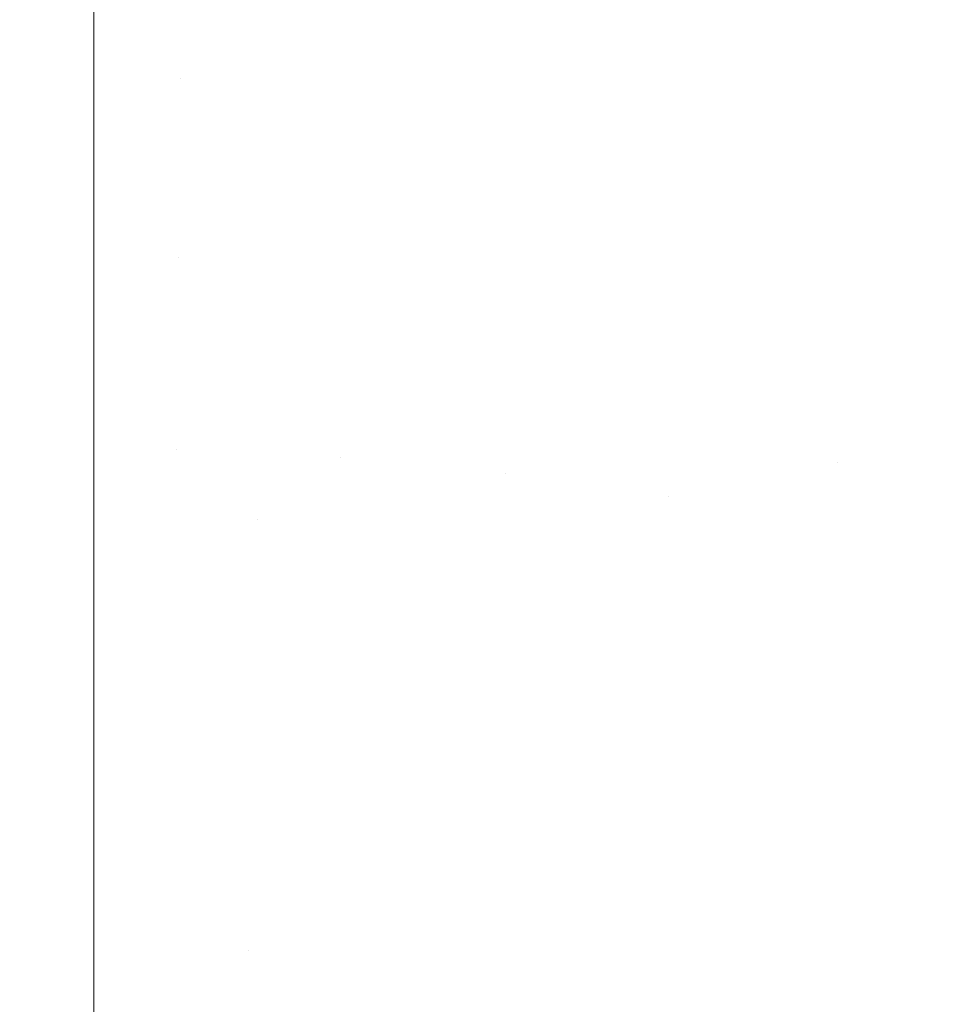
# Model space of a CAD drawing. Header units: centimetres. Extents: x -17.1 to 18.2, y 3.4 to 5.2.
# Tile 161 of 256: x -5.2986 to -5.2884, y 5.181 to 5.1917. Entities that reach past the tile are written whole.
import ezdxf

# ---------------------------------------------------------------- set-up
doc = ezdxf.new("R2010")
doc.units = ezdxf.units.CM
doc.header["$LTSCALE"] = 2.54
doc.layers.add('Lucido design-1', color=7, linetype='Continuous')

# ---------------------------------------------------------------- blocks, each defined once
blk = doc.blocks.new('Gruppo-4-1')
at = {"color": 7, "linetype": 'Continuous', "lineweight": 9}
for points, invisible_edges in [([(18.147234, 5.190843, -1872.273252), (18.147234, 5.1926, -1872.277246), (-17.020308, 5.1926, -1872.277246), (-17.020308, 5.19167, -1872.275133)], 10), ([(-17.020308, 5.191069, -1872.957262), (-17.020308, 5.1926, -1872.953782), (-5.297794, 5.1926, -1872.953782), (-5.297794, 5.19167, -1872.955895)], 10), ([(-5.296848, 5.191681, -1872.955904), (-5.297794, 5.19167, -1872.955895), (-5.297794, 5.1926, -1872.953782), (-5.296842, 5.192276, -1872.954529)], 13), ([(-5.296842, 5.192276, -1872.954529), (-5.295889, 5.192242, -1872.954529), (-5.295902, 5.191648, -1872.955904), (-5.296848, 5.191681, -1872.955904)], 15), ([(-5.291103, 5.19231, -1872.953141), (-5.290154, 5.192142, -1872.953141), (-5.290202, 5.19157, -1872.954529), (-5.291145, 5.191738, -1872.954529)], 15), ([(-5.294956, 5.191592, -1872.955904), (-5.295902, 5.191648, -1872.955904), (-5.295889, 5.192242, -1872.954529), (-5.294938, 5.192186, -1872.954529)], 15), ([(-5.294938, 5.192186, -1872.954529), (-5.293987, 5.192107, -1872.954529), (-5.294011, 5.191514, -1872.955904), (-5.294956, 5.191592, -1872.955904)], 15), ([(-5.293068, 5.191413, -1872.955904), (-5.294011, 5.191514, -1872.955904), (-5.293987, 5.192107, -1872.954529), (-5.293038, 5.192006, -1872.954529)], 15), ([(-5.289261, 5.191381, -1872.954529), (-5.290202, 5.19157, -1872.954529), (-5.290154, 5.192142, -1872.953141), (-5.289208, 5.191951, -1872.953141)], 15), ([(-5.293038, 5.192006, -1872.954529), (-5.29209, 5.191883, -1872.954529), (-5.292127, 5.191291, -1872.955904), (-5.293068, 5.191413, -1872.955904)], 15), ([(-5.289208, 5.191951, -1872.953141), (-5.288265, 5.191739, -1872.953141), (-5.288324, 5.19117, -1872.954529), (-5.289261, 5.191381, -1872.954529)], 15), ([(-5.291188, 5.191147, -1872.955904), (-5.292127, 5.191291, -1872.955904), (-5.29209, 5.191883, -1872.954529), (-5.291145, 5.191738, -1872.954529)], 15), ([(-5.291145, 5.191738, -1872.954529), (-5.290202, 5.19157, -1872.954529), (-5.290251, 5.19098, -1872.955904), (-5.291188, 5.191147, -1872.955904)], 15), ([(-17.020308, 5.19167, -1872.275133), (-17.020308, 5.190843, -1872.273252), (18.147234, 5.190843, -1872.273252)], 10), ([(-5.297794, 5.19167, -1872.955895), (-5.297794, 5.190843, -1872.957776), (-17.020308, 5.190843, -1872.957776), (-17.020308, 5.191069, -1872.957262)], 10), ([(-5.296854, 5.191068, -1872.957266), (-5.297794, 5.190843, -1872.957776), (-5.297794, 5.19167, -1872.955895), (-5.296848, 5.191681, -1872.955904)], 13), ([(-5.296848, 5.191681, -1872.955904), (-5.295902, 5.191648, -1872.955904), (-5.295914, 5.191034, -1872.957266), (-5.296854, 5.191068, -1872.957266)], 15), ([(-5.294975, 5.190979, -1872.957266), (-5.295914, 5.191034, -1872.957266), (-5.295902, 5.191648, -1872.955904), (-5.294956, 5.191592, -1872.955904)], 15), ([(-5.294956, 5.191592, -1872.955904), (-5.294011, 5.191514, -1872.955904), (-5.294037, 5.190901, -1872.957266), (-5.294975, 5.190979, -1872.957266)], 15), ([(-5.2931, 5.190802, -1872.957266), (-5.294037, 5.190901, -1872.957266), (-5.294011, 5.191514, -1872.955904), (-5.293068, 5.191413, -1872.955904)], 15), ([(-5.289316, 5.190792, -1872.955904), (-5.290251, 5.19098, -1872.955904), (-5.290202, 5.19157, -1872.954529), (-5.289261, 5.191381, -1872.954529)], 15), ([(-5.293068, 5.191413, -1872.955904), (-5.292127, 5.191291, -1872.955904), (-5.292165, 5.19068, -1872.957266), (-5.2931, 5.190802, -1872.957266)], 15), ([(-5.291232, 5.190537, -1872.957266), (-5.292165, 5.19068, -1872.957266), (-5.292127, 5.191291, -1872.955904), (-5.291188, 5.191147, -1872.955904)], 15), ([(-5.289261, 5.191381, -1872.954529), (-5.288324, 5.19117, -1872.954529), (-5.288385, 5.190582, -1872.955904), (-5.289316, 5.190792, -1872.955904)], 15), ([(-5.291188, 5.191147, -1872.955904), (-5.290251, 5.19098, -1872.955904), (-5.290301, 5.190372, -1872.957266), (-5.291232, 5.190537, -1872.957266)], 15), ([(-5.287457, 5.190351, -1872.955904), (-5.288385, 5.190582, -1872.955904), (-5.288324, 5.19117, -1872.954529), (-5.28739, 5.190937, -1872.954529)], 15), ([(-5.296861, 5.190436, -1872.958614), (-5.297794, 5.190843, -1872.957776), (-5.296854, 5.191068, -1872.957266)], 11), ([(-5.296854, 5.191068, -1872.957266), (-5.295914, 5.191034, -1872.957266), (-5.295927, 5.190403, -1872.958614), (-5.296861, 5.190436, -1872.958614)], 15), ([(-5.294995, 5.190348, -1872.958614), (-5.295927, 5.190403, -1872.958614), (-5.295914, 5.191034, -1872.957266), (-5.294975, 5.190979, -1872.957266)], 15), ([(-5.294975, 5.190979, -1872.957266), (-5.294037, 5.190901, -1872.957266), (-5.294063, 5.190271, -1872.958614), (-5.294995, 5.190348, -1872.958614)], 15), ([(-5.289373, 5.190185, -1872.957266), (-5.290301, 5.190372, -1872.957266), (-5.290251, 5.19098, -1872.955904), (-5.289316, 5.190792, -1872.955904)], 15), ([(-5.293133, 5.190172, -1872.958614), (-5.294063, 5.190271, -1872.958614), (-5.294037, 5.190901, -1872.957266), (-5.2931, 5.190802, -1872.957266)], 15), ([(18.147234, 5.188913, -1872.269339), (18.147234, 5.190843, -1872.273252), (-17.020308, 5.190843, -1872.273252), (-17.020308, 5.189777, -1872.27109)], 10), ([(-17.020308, 5.188913, -1872.961689), (-17.020308, 5.190843, -1872.957776), (-5.297794, 5.190843, -1872.957776), (-5.297794, 5.189777, -1872.959938)], 10), ([(-5.296867, 5.189787, -1872.959948), (-5.297794, 5.189777, -1872.959938), (-5.297794, 5.190843, -1872.957776), (-5.296861, 5.190436, -1872.958614)], 13), ([(-5.2931, 5.190802, -1872.957266), (-5.292165, 5.19068, -1872.957266), (-5.292204, 5.190051, -1872.958614), (-5.293133, 5.190172, -1872.958614)], 15), ([(-5.289316, 5.190792, -1872.955904), (-5.288385, 5.190582, -1872.955904), (-5.288448, 5.189976, -1872.957266), (-5.289373, 5.190185, -1872.957266)], 15), ([(-5.291277, 5.189909, -1872.958614), (-5.292204, 5.190051, -1872.958614), (-5.292165, 5.19068, -1872.957266), (-5.291232, 5.190537, -1872.957266)], 15), ([(-5.287527, 5.189746, -1872.957266), (-5.288448, 5.189976, -1872.957266), (-5.288385, 5.190582, -1872.955904), (-5.287457, 5.190351, -1872.955904)], 15), ([(-5.296861, 5.190436, -1872.958614), (-5.295927, 5.190403, -1872.958614), (-5.295941, 5.189754, -1872.959948), (-5.296867, 5.189787, -1872.959948)], 15), ([(-5.291232, 5.190537, -1872.957266), (-5.290301, 5.190372, -1872.957266), (-5.290353, 5.189745, -1872.958614), (-5.291277, 5.189909, -1872.958614)], 15), ([(-5.295015, 5.189699, -1872.959948), (-5.295941, 5.189754, -1872.959948), (-5.295927, 5.190403, -1872.958614), (-5.294995, 5.190348, -1872.958614)], 15), ([(-5.294995, 5.190348, -1872.958614), (-5.294063, 5.190271, -1872.958614), (-5.29409, 5.189623, -1872.959948), (-5.295015, 5.189699, -1872.959948)], 15), ([(-5.289432, 5.189559, -1872.958614), (-5.290353, 5.189745, -1872.958614), (-5.290301, 5.190372, -1872.957266), (-5.289373, 5.190185, -1872.957266)], 15), ([(-5.293166, 5.189525, -1872.959948), (-5.29409, 5.189623, -1872.959948), (-5.294063, 5.190271, -1872.958614), (-5.293133, 5.190172, -1872.958614)], 15), ([(-5.293133, 5.190172, -1872.958614), (-5.292204, 5.190051, -1872.958614), (-5.292244, 5.189405, -1872.959948), (-5.293166, 5.189525, -1872.959948)], 15), ([(-5.289373, 5.190185, -1872.957266), (-5.288448, 5.189976, -1872.957266), (-5.288513, 5.189352, -1872.958614), (-5.289432, 5.189559, -1872.958614)], 15), ([(-5.291324, 5.189263, -1872.959948), (-5.292244, 5.189405, -1872.959948), (-5.292204, 5.190051, -1872.958614), (-5.291277, 5.189909, -1872.958614)], 15), ([(-5.291277, 5.189909, -1872.958614), (-5.290353, 5.189745, -1872.958614), (-5.290407, 5.189101, -1872.959948), (-5.291324, 5.189263, -1872.959948)], 15), ([(-5.287598, 5.189124, -1872.958614), (-5.288513, 5.189352, -1872.958614), (-5.288448, 5.189976, -1872.957266), (-5.287527, 5.189746, -1872.957266)], 15), ([(-17.020308, 5.189777, -1872.27109), (-17.020308, 5.188913, -1872.269339), (18.147234, 5.188913, -1872.269339)], 10), ([(-5.297794, 5.189777, -1872.959938), (-5.297794, 5.188913, -1872.961689), (-17.020308, 5.188913, -1872.961689)], 10), ([(-5.296874, 5.18912, -1872.961268), (-5.297794, 5.188913, -1872.961689), (-5.297794, 5.189777, -1872.959938), (-5.296867, 5.189787, -1872.959948)], 13), ([(-5.296867, 5.189787, -1872.959948), (-5.295941, 5.189754, -1872.959948), (-5.295955, 5.189088, -1872.961268), (-5.296874, 5.18912, -1872.961268)], 15), ([(-5.295035, 5.189033, -1872.961268), (-5.295955, 5.189088, -1872.961268), (-5.295941, 5.189754, -1872.959948), (-5.295015, 5.189699, -1872.959948)], 15), ([(-5.295015, 5.189699, -1872.959948), (-5.29409, 5.189623, -1872.959948), (-5.294117, 5.188958, -1872.961268), (-5.295035, 5.189033, -1872.961268)], 15), ([(-5.289492, 5.188916, -1872.959948), (-5.290407, 5.189101, -1872.959948), (-5.290353, 5.189745, -1872.958614), (-5.289432, 5.189559, -1872.958614)], 15), ([(-5.293201, 5.18886, -1872.961268), (-5.294117, 5.188958, -1872.961268), (-5.29409, 5.189623, -1872.959948), (-5.293166, 5.189525, -1872.959948)], 15), ([(-5.293166, 5.189525, -1872.959948), (-5.292244, 5.189405, -1872.959948), (-5.292286, 5.188741, -1872.961268), (-5.293201, 5.18886, -1872.961268)], 15), ([(-5.289432, 5.189559, -1872.958614), (-5.288513, 5.189352, -1872.958614), (-5.28858, 5.188711, -1872.959948), (-5.289492, 5.188916, -1872.959948)], 15), ([(-5.291373, 5.188601, -1872.961268), (-5.292286, 5.188741, -1872.961268), (-5.292244, 5.189405, -1872.959948), (-5.291324, 5.189263, -1872.959948)], 15), ([(-5.291324, 5.189263, -1872.959948), (-5.290407, 5.189101, -1872.959948), (-5.290462, 5.188439, -1872.961268), (-5.291373, 5.188601, -1872.961268)], 15), ([(-5.287672, 5.188484, -1872.959948), (-5.28858, 5.188711, -1872.959948), (-5.288513, 5.189352, -1872.958614), (-5.287598, 5.189124, -1872.958614)], 15), ([(-5.296881, 5.188437, -1872.962573), (-5.297794, 5.188913, -1872.961689), (-5.296874, 5.18912, -1872.961268)], 11), ([(-5.296874, 5.18912, -1872.961268), (-5.295955, 5.189088, -1872.961268), (-5.295969, 5.188404, -1872.962573), (-5.296881, 5.188437, -1872.962573)], 15), ([(-5.295057, 5.18835, -1872.962573), (-5.295969, 5.188404, -1872.962573), (-5.295955, 5.189088, -1872.961268), (-5.295035, 5.189033, -1872.961268)], 15), ([(-5.289554, 5.188256, -1872.961268), (-5.290462, 5.188439, -1872.961268), (-5.290407, 5.189101, -1872.959948), (-5.289492, 5.188916, -1872.959948)], 15), ([(-5.295035, 5.189033, -1872.961268), (-5.294117, 5.188958, -1872.961268), (-5.294146, 5.188275, -1872.962573), (-5.295057, 5.18835, -1872.962573)], 15), ([(-5.293236, 5.188178, -1872.962573), (-5.294146, 5.188275, -1872.962573), (-5.294117, 5.188958, -1872.961268), (-5.293201, 5.18886, -1872.961268)], 15), ([(18.147234, 5.186815, -1872.265514), (18.147234, 5.188913, -1872.269339), (-17.020308, 5.188913, -1872.269339), (-17.020308, 5.187727, -1872.267176)], 10), ([(-17.020308, 5.186815, -1872.965514), (-17.020308, 5.188433, -1872.962565), (-5.297794, 5.188913, -1872.961689), (-5.297794, 5.187727, -1872.963852)], 10), ([(-17.020308, 5.188433, -1872.962565), (-17.020308, 5.188913, -1872.961689), (-5.297794, 5.188913, -1872.961689)], 10), ([(-5.296889, 5.187736, -1872.963863), (-5.297794, 5.187727, -1872.963852), (-5.297794, 5.188913, -1872.961689), (-5.296881, 5.188437, -1872.962573)], 13), ([(-5.293201, 5.18886, -1872.961268), (-5.292286, 5.188741, -1872.961268), (-5.292328, 5.18806, -1872.962573), (-5.293236, 5.188178, -1872.962573)], 15), ([(-5.289492, 5.188916, -1872.959948), (-5.28858, 5.188711, -1872.959948), (-5.288649, 5.188052, -1872.961268), (-5.289554, 5.188256, -1872.961268)], 15), ([(-5.291422, 5.187921, -1872.962573), (-5.292328, 5.18806, -1872.962573), (-5.292286, 5.188741, -1872.961268), (-5.291373, 5.188601, -1872.961268)], 15), ([(-5.287747, 5.187827, -1872.961268), (-5.288649, 5.188052, -1872.961268), (-5.28858, 5.188711, -1872.959948), (-5.287672, 5.188484, -1872.959948)], 15), ([(-5.291373, 5.188601, -1872.961268), (-5.290462, 5.188439, -1872.961268), (-5.290518, 5.187761, -1872.962573), (-5.291422, 5.187921, -1872.962573)], 15), ([(-5.296881, 5.188437, -1872.962573), (-5.295969, 5.188404, -1872.962573), (-5.295983, 5.187704, -1872.963863), (-5.296889, 5.187736, -1872.963863)], 15), ([(-5.295078, 5.187651, -1872.963863), (-5.295983, 5.187704, -1872.963863), (-5.295969, 5.188404, -1872.962573), (-5.295057, 5.18835, -1872.962573)], 15), ([(-5.289617, 5.187579, -1872.962573), (-5.290518, 5.187761, -1872.962573), (-5.290462, 5.188439, -1872.961268), (-5.289554, 5.188256, -1872.961268)], 15), ([(-5.295057, 5.18835, -1872.962573), (-5.294146, 5.188275, -1872.962573), (-5.294175, 5.187576, -1872.963863), (-5.295078, 5.187651, -1872.963863)], 15), ([(-5.293272, 5.18748, -1872.963863), (-5.294175, 5.187576, -1872.963863), (-5.294146, 5.188275, -1872.962573), (-5.293236, 5.188178, -1872.962573)], 15), ([(-5.293236, 5.188178, -1872.962573), (-5.292328, 5.18806, -1872.962573), (-5.292371, 5.187363, -1872.963863), (-5.293272, 5.18748, -1872.963863)], 15), ([(-5.289554, 5.188256, -1872.961268), (-5.288649, 5.188052, -1872.961268), (-5.288719, 5.187377, -1872.962573), (-5.289617, 5.187579, -1872.962573)], 15), ([(-5.291472, 5.187225, -1872.963863), (-5.292371, 5.187363, -1872.963863), (-5.292328, 5.18806, -1872.962573), (-5.291422, 5.187921, -1872.962573)], 15), ([(-5.287824, 5.187154, -1872.962573), (-5.288719, 5.187377, -1872.962573), (-5.288649, 5.188052, -1872.961268), (-5.287747, 5.187827, -1872.961268)], 15), ([(-5.291422, 5.187921, -1872.962573), (-5.290518, 5.187761, -1872.962573), (-5.290576, 5.187066, -1872.963863), (-5.291472, 5.187225, -1872.963863)], 15), ([(-5.289682, 5.186886, -1872.963863), (-5.290576, 5.187066, -1872.963863), (-5.290518, 5.187761, -1872.962573), (-5.289617, 5.187579, -1872.962573)], 15), ([(-17.020308, 5.187727, -1872.267176), (-17.020308, 5.187023, -1872.265894), (18.147234, 5.186815, -1872.265514)], 10), ([(-17.020308, 5.186815, -1872.965514), (-5.297794, 5.187727, -1872.963852), (-5.297794, 5.187023, -1872.965134)], 9), ([(-5.296896, 5.18702, -1872.965138), (-5.297794, 5.187023, -1872.965134), (-5.297794, 5.187727, -1872.963852), (-5.296889, 5.187736, -1872.963863)], 13), ([(-5.296889, 5.187736, -1872.963863), (-5.295983, 5.187704, -1872.963863), (-5.295998, 5.186988, -1872.965138), (-5.296896, 5.18702, -1872.965138)], 15), ([(-5.295101, 5.186935, -1872.965138), (-5.295998, 5.186988, -1872.965138), (-5.295983, 5.187704, -1872.963863), (-5.295078, 5.187651, -1872.963863)], 15), ([(-5.295078, 5.187651, -1872.963863), (-5.294175, 5.187576, -1872.963863), (-5.294204, 5.186861, -1872.965138), (-5.295101, 5.186935, -1872.965138)], 15), ([(-5.293309, 5.186766, -1872.965138), (-5.294204, 5.186861, -1872.965138), (-5.294175, 5.187576, -1872.963863), (-5.293272, 5.18748, -1872.963863)], 15), ([(-5.289617, 5.187579, -1872.962573), (-5.288719, 5.187377, -1872.962573), (-5.288791, 5.186685, -1872.963863), (-5.289682, 5.186886, -1872.963863)], 15), ([(-5.293272, 5.18748, -1872.963863), (-5.292371, 5.187363, -1872.963863), (-5.292416, 5.18665, -1872.965138), (-5.293309, 5.186766, -1872.965138)], 15), ([(-5.291524, 5.186513, -1872.965138), (-5.292416, 5.18665, -1872.965138), (-5.292371, 5.187363, -1872.963863), (-5.291472, 5.187225, -1872.963863)], 15), ([(-5.288791, 5.186685, -1872.963863), (-5.288719, 5.187377, -1872.962573), (-5.287824, 5.187154, -1872.962573)], 11), ([(-5.291472, 5.187225, -1872.963863), (-5.290576, 5.187066, -1872.963863), (-5.290635, 5.186355, -1872.965138), (-5.291524, 5.186513, -1872.965138)], 15), ([(-5.287824, 5.187154, -1872.962573), (-5.286933, 5.18691, -1872.962573), (-5.287019, 5.186222, -1872.963863), (-5.288791, 5.186685, -1872.963863)], 15), ([(-17.020308, 5.187023, -1872.265894), (-17.020308, 5.186815, -1872.265514), (18.147234, 5.186815, -1872.265514)], 10), ([(-5.297794, 5.187023, -1872.965134), (-5.297794, 5.186815, -1872.965514), (-17.020308, 5.186815, -1872.965514)], 10), ([(-5.297794, 5.186815, -1872.965514), (-5.297794, 5.187023, -1872.965134), (-5.296896, 5.18702, -1872.965138)], 10), ([(-5.296896, 5.18702, -1872.965138), (-5.295998, 5.186988, -1872.965138), (-5.297794, 5.186815, -1872.965514)], 11), ([(-5.290635, 5.186355, -1872.965138), (-5.290576, 5.187066, -1872.963863), (-5.289682, 5.186886, -1872.963863)], 11), ([(-5.297794, 5.186815, -1872.965514), (-5.295998, 5.186988, -1872.965138), (-5.296013, 5.186257, -1872.966397)], 11), ([(-5.296013, 5.186257, -1872.966397), (-5.295998, 5.186988, -1872.965138), (-5.295101, 5.186935, -1872.965138)], 11), ([(-5.295101, 5.186935, -1872.965138), (-5.294204, 5.186861, -1872.965138), (-5.294235, 5.186131, -1872.966397), (-5.296013, 5.186257, -1872.966397)], 15), ([(18.147234, 5.184551, -1872.261784), (18.147234, 5.186815, -1872.265514), (-17.020308, 5.186815, -1872.265514), (-17.020308, 5.186284, -1872.26464)], 10), ([(-17.020308, 5.185531, -1872.967629), (-17.020308, 5.186815, -1872.965514), (-5.297794, 5.186815, -1872.965514), (-5.297794, 5.186284, -1872.966388)], 10), ([(-5.296013, 5.186257, -1872.966397), (-5.297794, 5.186284, -1872.966388), (-5.297794, 5.186815, -1872.965514)], 9), ([(-5.294235, 5.186131, -1872.966397), (-5.294204, 5.186861, -1872.965138), (-5.293309, 5.186766, -1872.965138)], 11), ([(-5.289682, 5.186886, -1872.963863), (-5.288791, 5.186685, -1872.963863), (-5.288865, 5.185977, -1872.965138), (-5.290635, 5.186355, -1872.965138)], 15), ([(-5.293309, 5.186766, -1872.965138), (-5.292416, 5.18665, -1872.965138), (-5.292461, 5.185921, -1872.966397), (-5.294235, 5.186131, -1872.966397)], 15), ([(-5.287019, 5.186222, -1872.963863), (-5.287107, 5.185518, -1872.965138), (-5.288865, 5.185977, -1872.965138), (-5.288791, 5.186685, -1872.963863)], 15), ([(-5.292461, 5.185921, -1872.966397), (-5.292416, 5.18665, -1872.965138), (-5.291524, 5.186513, -1872.965138)], 11), ([(-5.291524, 5.186513, -1872.965138), (-5.290635, 5.186355, -1872.965138), (-5.290695, 5.185629, -1872.966397), (-5.292461, 5.185921, -1872.966397)], 15), ([(-5.290695, 5.185629, -1872.966397), (-5.290635, 5.186355, -1872.965138), (-5.288865, 5.185977, -1872.965138), (-5.28894, 5.185254, -1872.966397)], 15), ([(18.147234, 5.184551, -1872.261784), (-17.020308, 5.186284, -1872.26464), (-17.020308, 5.185531, -1872.263399)], 9), ([(-5.297794, 5.186284, -1872.966388), (-5.297794, 5.185531, -1872.967629), (-17.020308, 5.185531, -1872.967629)], 10), ([(-5.296013, 5.186257, -1872.966397), (-5.296029, 5.18551, -1872.967641), (-5.297794, 5.185531, -1872.967629), (-5.297794, 5.186284, -1872.966388)], 11), ([(-5.294235, 5.186131, -1872.966397), (-5.294265, 5.185385, -1872.967641), (-5.296029, 5.18551, -1872.967641), (-5.296013, 5.186257, -1872.966397)], 15), ([(-5.292461, 5.185921, -1872.966397), (-5.292507, 5.185177, -1872.967641), (-5.294265, 5.185385, -1872.967641), (-5.294235, 5.186131, -1872.966397)], 15), ([(-5.28894, 5.185254, -1872.966397), (-5.288865, 5.185977, -1872.965138), (-5.287107, 5.185518, -1872.965138), (-5.287197, 5.184799, -1872.966397)], 15), ([(-5.290695, 5.185629, -1872.966397), (-5.290757, 5.184887, -1872.967641), (-5.292507, 5.185177, -1872.967641), (-5.292461, 5.185921, -1872.966397)], 15), ([(-5.28894, 5.185254, -1872.966397), (-5.289017, 5.184516, -1872.967641), (-5.290757, 5.184887, -1872.967641), (-5.290695, 5.185629, -1872.966397)], 15), ([(-17.020308, 5.185531, -1872.263399), (-17.020308, 5.184551, -1872.261784), (18.147234, 5.184551, -1872.261784)], 10), ([(-5.297794, 5.185531, -1872.967629), (-5.297794, 5.184551, -1872.969244), (-17.020308, 5.184551, -1872.969244), (-17.020308, 5.185531, -1872.967629)], 10), ([(-5.297794, 5.184551, -1872.969244), (-5.297794, 5.185531, -1872.967629), (-5.296029, 5.18551, -1872.967641), (-5.296044, 5.184748, -1872.968868)], 14), ([(-5.296044, 5.184748, -1872.968868), (-5.296029, 5.18551, -1872.967641), (-5.294265, 5.185385, -1872.967641), (-5.294297, 5.184624, -1872.968868)], 15), ([(-5.294297, 5.184624, -1872.968868), (-5.294265, 5.185385, -1872.967641), (-5.292507, 5.185177, -1872.967641), (-5.292555, 5.184418, -1872.968868)], 15), ([(-5.292555, 5.184418, -1872.968868), (-5.292507, 5.185177, -1872.967641), (-5.290757, 5.184887, -1872.967641), (-5.29082, 5.184131, -1872.968868)], 15), ([(-5.287197, 5.184799, -1872.966397), (-5.287289, 5.184064, -1872.967641), (-5.289017, 5.184516, -1872.967641), (-5.28894, 5.185254, -1872.966397)], 15), ([(-5.29082, 5.184131, -1872.968868), (-5.290757, 5.184887, -1872.967641), (-5.289017, 5.184516, -1872.967641), (-5.289095, 5.183763, -1872.968868)], 15), ([(-5.296044, 5.184748, -1872.968868), (-5.29606, 5.183972, -1872.97008), (-5.297794, 5.184551, -1872.969244)], 11), ([(-5.294297, 5.184624, -1872.968868), (-5.294329, 5.183849, -1872.97008), (-5.29606, 5.183972, -1872.97008), (-5.296044, 5.184748, -1872.968868)], 15), ([(18.147234, 5.182127, -1872.258156), (18.147234, 5.184551, -1872.261784), (-17.020308, 5.184551, -1872.261784), (-17.020308, 5.183203, -1872.259766)], 10), ([(-17.020308, 5.182127, -1872.972872), (-17.020308, 5.18241, -1872.972448), (-5.297794, 5.184551, -1872.969244), (-5.297794, 5.183203, -1872.971262)], 10), ([(-17.020308, 5.18241, -1872.972448), (-17.020308, 5.184551, -1872.969244), (-5.297794, 5.184551, -1872.969244)], 10), ([(-5.297794, 5.183203, -1872.971262), (-5.297794, 5.184551, -1872.969244), (-5.29606, 5.183972, -1872.97008), (-5.296077, 5.183182, -1872.971275)], 14), ([(-5.292555, 5.184418, -1872.968868), (-5.292603, 5.183645, -1872.97008), (-5.294329, 5.183849, -1872.97008), (-5.294297, 5.184624, -1872.968868)], 15), ([(-5.289095, 5.183763, -1872.968868), (-5.289017, 5.184516, -1872.967641), (-5.287289, 5.184064, -1872.967641), (-5.287383, 5.183316, -1872.968868)], 15), ([(-5.29082, 5.184131, -1872.968868), (-5.290884, 5.183361, -1872.97008), (-5.292603, 5.183645, -1872.97008), (-5.292555, 5.184418, -1872.968868)], 15), ([(-5.289095, 5.183763, -1872.968868), (-5.289175, 5.182996, -1872.97008), (-5.290884, 5.183361, -1872.97008), (-5.29082, 5.184131, -1872.968868)], 15), ([(-5.296077, 5.183182, -1872.971275), (-5.29606, 5.183972, -1872.97008), (-5.294329, 5.183849, -1872.97008), (-5.294362, 5.18306, -1872.971275)], 15), ([(-5.294362, 5.18306, -1872.971275), (-5.294329, 5.183849, -1872.97008), (-5.292603, 5.183645, -1872.97008), (-5.292652, 5.182858, -1872.971275)], 15), ([(-5.287383, 5.183316, -1872.968868), (-5.287479, 5.182553, -1872.97008), (-5.289175, 5.182996, -1872.97008), (-5.289095, 5.183763, -1872.968868)], 15), ([(-5.292652, 5.182858, -1872.971275), (-5.292603, 5.183645, -1872.97008), (-5.290884, 5.183361, -1872.97008), (-5.290949, 5.182576, -1872.971275)], 15), ([(-5.290949, 5.182576, -1872.971275), (-5.290884, 5.183361, -1872.97008), (-5.289175, 5.182996, -1872.97008), (-5.289256, 5.182215, -1872.971275)], 15), ([(-17.020308, 5.183203, -1872.259766), (-17.020308, 5.182127, -1872.258156), (18.147234, 5.182127, -1872.258156)], 10), ([(-5.297794, 5.183203, -1872.971262), (-5.297794, 5.182127, -1872.972872), (-17.020308, 5.182127, -1872.972872)], 10), ([(-5.296077, 5.183182, -1872.971275), (-5.296093, 5.182378, -1872.972454), (-5.297794, 5.182127, -1872.972872), (-5.297794, 5.183203, -1872.971262)], 11), ([(-5.294362, 5.18306, -1872.971275), (-5.294395, 5.182258, -1872.972454), (-5.296093, 5.182378, -1872.972454), (-5.296077, 5.183182, -1872.971275)], 15), ([(-5.292652, 5.182858, -1872.971275), (-5.292701, 5.182058, -1872.972454), (-5.294395, 5.182258, -1872.972454), (-5.294362, 5.18306, -1872.971275)], 15), ([(-5.289256, 5.182215, -1872.971275), (-5.289175, 5.182996, -1872.97008), (-5.287479, 5.182553, -1872.97008), (-5.287576, 5.181776, -1872.971275)], 15), ([(-5.290949, 5.182576, -1872.971275), (-5.291015, 5.181779, -1872.972454), (-5.292701, 5.182058, -1872.972454), (-5.292652, 5.182858, -1872.971275)], 15), ([(-5.289256, 5.182215, -1872.971275), (-5.289339, 5.181421, -1872.972454), (-5.291015, 5.181779, -1872.972454), (-5.290949, 5.182576, -1872.971275)], 15), ([(-5.297794, 5.182127, -1872.972872), (-5.296093, 5.182378, -1872.972454), (-5.29611, 5.181562, -1872.973615)], 11), ([(-5.29611, 5.181562, -1872.973615), (-5.296093, 5.182378, -1872.972454), (-5.294395, 5.182258, -1872.972454), (-5.294429, 5.181443, -1872.973615)], 15), ([(-5.294429, 5.181443, -1872.973615), (-5.294395, 5.182258, -1872.972454), (-5.292701, 5.182058, -1872.972454), (-5.292752, 5.181245, -1872.973615)], 15), ([(-5.287576, 5.181776, -1872.971275), (-5.287675, 5.180986, -1872.972454), (-5.289339, 5.181421, -1872.972454), (-5.289256, 5.182215, -1872.971275)], 15), ([(18.147234, 5.179547, -1872.254638), (18.147234, 5.182127, -1872.258156), (-17.020308, 5.182127, -1872.258156), (-17.020308, 5.180753, -1872.256282)], 10), ([(-17.020308, 5.179547, -1872.97639), (-17.020308, 5.182127, -1872.972872), (-5.297794, 5.182127, -1872.972872), (-5.297794, 5.180753, -1872.974746)], 10), ([(-5.29611, 5.181562, -1872.973615), (-5.296128, 5.180733, -1872.97476), (-5.297794, 5.180753, -1872.974746), (-5.297794, 5.182127, -1872.972872)], 11), ([(-5.292752, 5.181245, -1872.973615), (-5.292701, 5.182058, -1872.972454), (-5.291015, 5.181779, -1872.972454), (-5.291083, 5.180968, -1872.973615)], 15), ([(-5.291083, 5.180968, -1872.973615), (-5.291015, 5.181779, -1872.972454), (-5.289339, 5.181421, -1872.972454), (-5.289423, 5.180614, -1872.973615)], 15), ([(-5.294429, 5.181443, -1872.973615), (-5.294463, 5.180615, -1872.97476), (-5.296128, 5.180733, -1872.97476), (-5.29611, 5.181562, -1872.973615)], 15), ([(-5.292752, 5.181245, -1872.973615), (-5.292803, 5.180419, -1872.97476), (-5.294463, 5.180615, -1872.97476), (-5.294429, 5.181443, -1872.973615)], 15), ([(-5.289423, 5.180614, -1872.973615), (-5.289339, 5.181421, -1872.972454), (-5.287675, 5.180986, -1872.972454), (-5.287776, 5.180183, -1872.973615)], 15), ([(-5.291083, 5.180968, -1872.973615), (-5.291151, 5.180145, -1872.97476), (-5.292803, 5.180419, -1872.97476), (-5.292752, 5.181245, -1872.973615)], 15)]:
    blk.add_3dface(points, dxfattribs=dict(at, invisible_edges=invisible_edges))
blk = doc.blocks.new('Gruppo-5-1')
at = {"color": 7}
blk.add_blockref('Gruppo-4-1', (0, 0), dxfattribs=at)

msp = doc.modelspace()

# ---------------------------------------------------------------- block references
at = {"layer": 'Lucido design-1', "color": 7}
msp.add_blockref('Gruppo-5-1', (0, 0), dxfattribs=at)

doc.saveas('drawing.dxf')
